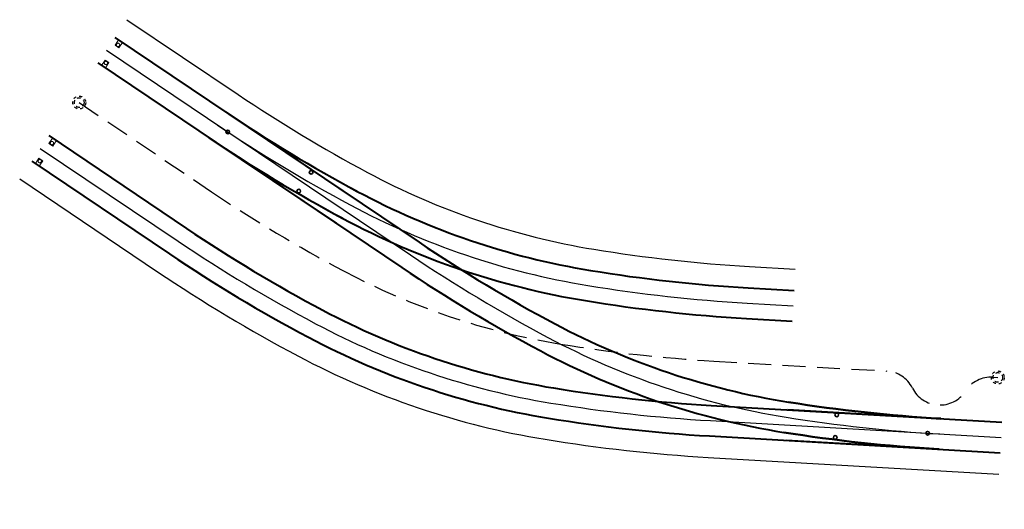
# Model space of a CAD drawing. Header units: metres. Extents: x 6603819 to 6604192, y 5739806 to 5740030.
# Tile 1 of 5: x 6603819 to 6603851, y 5739847 to 5739863. Entities that reach past the tile are written whole.
import ezdxf

# ---------------------------------------------------------------- set-up
doc = ezdxf.new("R2010")
doc.units = ezdxf.units.M
doc.linetypes.add('DASHDOT', pattern=[25.4, 12.7, -6.35, 0, -6.35])
doc.linetypes.add('HIDDEN', pattern=[0.375, 0.25, -0.125])
for name, color, linetype, lineweight in [('OBRZEŻE_BET_8X40', 236, 'Continuous', 30), ('ODW_DRENAZ', 5, 'HIDDEN', 30), ('ODW_DRENAZ_NAJN', 140, 'HIDDEN', 30), ('ODW_SKRZYNKI', 5, 'Continuous', 13), ('OSIE_TORU', 10, 'DASHDOT', 30), ('szyny 60R2', 14, 'Continuous', 40), ('T_ODW_ZWROTNIC', 180, 'Continuous', 35), ('zwrotnica R50m', 140, 'Continuous', 40)]:
    doc.layers.add(name, color=color, linetype=linetype, lineweight=lineweight)

# ---------------------------------------------------------------- blocks, each defined once
blk = doc.blocks.new('skrzynka-odw-szyny')
blk.add_lwpolyline([(0.075, 0.21), (0.075, 0), (-0.075, 0), (-0.075, 0.21)], close=True)
at = {"linetype": 'HIDDEN', "ltscale": 0.2}
blk.add_circle((0, 0.065), 0.054, dxfattribs=at)
blk = doc.blocks.new('zwr50')
at = {"layer": 'T_ODW_ZWROTNIC'}
for centre in [(-2.662, 2.268), (-2.991, 1.611), (-0.129, 0.627)]:
    blk.add_circle(centre, 0.06, dxfattribs=at)
at = {"layer": 'zwrotnica R50m'}
for p, q in [((0.455, 0.891), (-3.999, 3.164)), ((0, 0), (-4.453, 2.273))]:
    blk.add_line(p, q, dxfattribs=at)
for radius in [50.5, 49.5]:
    blk.add_arc((-22.504, -44.089), radius, 62.9595, 68.7469, dxfattribs=at)

msp = doc.modelspace()

# ---------------------------------------------------------------- linework, layer by layer
at = {"layer": 'OBRZEŻE_BET_8X40', "flags": 128}
for points in [[(6603822.673, 5739862.649), (6603826.3, 5739860.205, 0.025259), (6603830.52, 5739857.662, 0.082531), (6603837.91, 5739855.154, 0.026186), (6603842.987, 5739854.592), (6603844.485, 5739854.506)], [(6603819.172, 5739857.453), (6603823.671, 5739854.422, 0.026187), (6603828.267, 5739851.664, 0.081598), (6603836.316, 5739848.949, 0.026186), (6603841.643, 5739848.36), (6603851.131, 5739847.811)]]:
    msp.add_lwpolyline(points, format="xyb", dxfattribs=at)
at = {"layer": 'ODW_DRENAZ', "ltscale": 3}
msp.add_lwpolyline([(6603821.114, 5739859.943), (6603825.431, 5739857.034, 0.026187), (6603829.744, 5739854.446, 0.081598), (6603836.826, 5739852.057, 0.026186), (6603841.825, 5739851.504), (6603847.467, 5739851.178, -0.269235), (6603848.305, 5739850.624, 0.580552), (6603850.039, 5739850.524, -0.269235), (6603850.935, 5739850.977), (6603851.093, 5739850.968)], format="xyb", dxfattribs=at)
at = {"layer": 'ODW_DRENAZ', "ltscale": 0.1}
msp.add_circle((6603851.093, 5739850.968), 0.212, dxfattribs=at)
at = {"layer": 'ODW_DRENAZ', "ltscale": 0.5}
msp.add_circle((6603851.093, 5739850.968), 0.158, dxfattribs=at)
at = {"layer": 'ODW_DRENAZ_NAJN', "ltscale": 0.1}
msp.add_circle((6603821.114, 5739859.943), 0.212, dxfattribs=at)
at = {"layer": 'ODW_DRENAZ_NAJN', "ltscale": 0.5}
msp.add_circle((6603821.114, 5739859.943), 0.158, dxfattribs=at)
at = {"layer": 'OSIE_TORU', "linetype": 'ByBlock', "ltscale": 0.1, "flags": 128}
for points in [[(6603822.002, 5739861.654), (6603831.925, 5739854.969, 0.026187), (6603836.412, 5739852.275, 0.082531), (6603844.185, 5739849.67, 0.025258), (6603849.203, 5739849.124)], [(6603825.63, 5739859.21, 0.025259), (6603829.954, 5739856.604, 0.082531), (6603837.716, 5739853.97, 0.026186), (6603842.918, 5739853.394), (6603844.416, 5739853.308)], [(6603819.842, 5739858.448), (6603824.342, 5739855.417, 0.026187), (6603828.829, 5739852.724, 0.081598), (6603836.51, 5739850.133, 0.026186), (6603841.712, 5739849.558), (6603851.2, 5739849.009)]]:
    msp.add_lwpolyline(points, format="xyb", dxfattribs=at)
at = {"layer": 'szyny 60R2', "ltscale": 3, "flags": 128}
for points in [[(6603822.281, 5739862.069), (6603832.204, 5739855.383, 0.026187), (6603836.647, 5739852.717, 0.082531), (6603844.264, 5739850.164, 0.025258), (6603849.232, 5739849.623, 0.025258)], [(6603821.723, 5739861.239), (6603831.645, 5739854.554, 0.026187), (6603836.178, 5739851.834, 0.082531), (6603844.105, 5739849.176, 0.025258), (6603849.175, 5739848.625, 0.025258)], [(6603825.909, 5739859.625, 0.025259), (6603830.19, 5739857.045, 0.082531), (6603837.797, 5739854.463, 0.026186), (6603842.947, 5739853.893), (6603844.444, 5739853.807)], [(6603820.122, 5739858.863), (6603824.621, 5739855.831, 0.026187), (6603829.064, 5739853.165, 0.081598), (6603836.591, 5739850.626, 0.026186), (6603841.741, 5739850.057), (6603851.229, 5739849.508)], [(6603825.35, 5739858.795, 0.025259), (6603829.718, 5739856.163, 0.082531), (6603837.635, 5739853.476, 0.026186), (6603842.889, 5739852.895), (6603844.387, 5739852.809)], [(6603819.563, 5739858.034), (6603824.062, 5739855.002, 0.026187), (6603828.595, 5739852.282, 0.081598), (6603836.429, 5739849.639, 0.026186), (6603841.683, 5739849.058), (6603851.171, 5739848.51)]]:
    msp.add_lwpolyline(points, format="xyb", dxfattribs=at)

# ---------------------------------------------------------------- block references
at = {"layer": 'ODW_SKRZYNKI', "xscale": -1}
for p, rotation in [((6603822.346, 5739861.772), 326.0302226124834), ((6603820.187, 5739858.566), 326.0302226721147)]:
    msp.add_blockref('skrzynka-odw-szyny', p, dxfattribs=dict(at, rotation=rotation))
at = {"layer": 'ODW_SKRZYNKI'}
for p, rotation in [((6603822.022, 5739861.291), 146.0302225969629), ((6603819.863, 5739858.085), 146.0302226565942)]:
    msp.add_blockref('skrzynka-odw-szyny', p, dxfattribs=dict(at, rotation=rotation))
at = {"layer": 'zwrotnica R50m', "linetype": 'ByBlock', "rotation": 173.0707486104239}
msp.add_blockref('zwr50', (6603825.909, 5739859.625), dxfattribs=at)
at = {"layer": 'zwrotnica R50m', "linetype": 'ByBlock', "xscale": -1, "rotation": 149.6493263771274}
msp.add_blockref('zwr50', (6603849.232, 5739849.623), dxfattribs=at)

doc.saveas('drawing.dxf')
